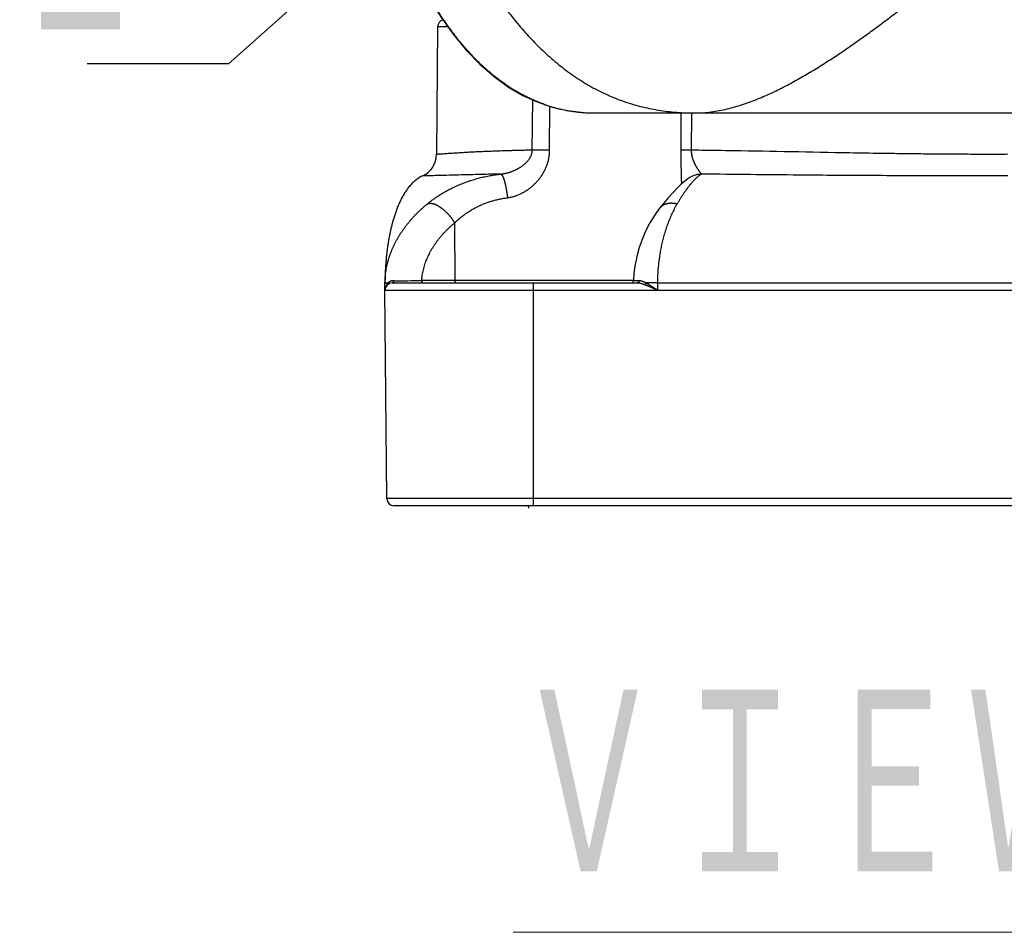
# Model space of a CAD drawing. Header units: millimetres. Extents: x 0 to 1071, y 0 to 742.
# Tile 7 of 133: x 313 to 354, y 157 to 196. Entities that reach past the tile are written whole.
import ezdxf

# ---------------------------------------------------------------- set-up
doc = ezdxf.new("R2010")
doc.units = ezdxf.units.MM
doc.header["$LTSCALE"] = 0.454724
doc.layers.add('NoLayerName_001', color=7, linetype='Continuous')
doc.styles.get("Standard").update_dxf_attribs({"font": 'txt', "bigfont": 'extfont2'})
doc.dimstyles.get("Standard").update_dxf_attribs({"dimtxt": 2.5, "dimasz": 2.5, "dimexe": 1, "dimexo": 1, "dimtad": 1, "dimdec": 3, "dimzin": 0, "dimdsep": 46, "dimtxsty": 'Standard', "dimcen": 2.5, "dimadec": 3, "dimazin": 0, "dimtfac": 0.75, "dimtdec": 3, "dimtmove": 0, "dimatfit": 3, "dimfxl": 1, "dimarcsym": 0})

msp = doc.modelspace()

# ---------------------------------------------------------------- linework, layer by layer
at = {"layer": 'NoLayerName_001', "color": 7, "linetype": 'Continuous', "lineweight": 25}
for p, q in [((330.236749, 195.575544), (330.18946, 190.156827)), ((336.928404, 191.912882), (371.943701, 191.912882)), ((341.167324, 191.912882), (367.70478, 191.912882)), ((340.937433, 189.168049), (340.935957, 189.167114)), ((339.657058, 187.86537), (339.656639, 187.864826)), ((328.00272, 184.389549), (328.00272, 184.694549)), ((328.30772, 184.694549), (338.703849, 184.694549)), ((328.00272, 184.389549), (380.869384, 184.389549)), ((328.079933, 175.541888), (328.00272, 184.389549)), ((380.487183, 175.23955), (328.384921, 175.23955))]:
    msp.add_line(p, q, dxfattribs=at)
at = {"layer": 'NoLayerName_001', "color": 8, "linetype": 'Continuous', "lineweight": 25}
for p, q in [((330.668027, 195.575544), (330.236749, 195.575544)), ((334.255196, 190.332401), (334.271302, 192.468185)), ((334.990771, 190.328852), (335.003003, 192.194774)), ((340.558966, 191.912882), (340.551768, 190.328864)), ((341.005931, 191.912882), (340.998945, 190.332413)), ((330.95779, 187.249535), (330.964658, 184.795684)), ((328.105586, 184.696412), (328.130327, 184.696599)), ((338.548792, 184.795684), (329.56501, 184.795684)), ((334.30708, 175.23955), (334.30708, 184.694549)), ((339.563845, 184.694549), (339.070712, 184.696599)), ((339.563845, 184.694549), (339.561956, 184.389549)), ((339.563845, 184.694549), (369.308259, 184.694549)), ((380.792171, 175.541888), (328.079933, 175.541888))]:
    msp.add_line(p, q, dxfattribs=at)
at = {"layer": 'NoLayerName_001', "color": 7, "linetype": 'Continuous', "lineweight": 25}
for points in [[(329.883874, 196.79462), (330.371753, 195.995378), (330.891651, 195.258657), (331.446308, 194.58294), (332.029261, 193.978244), (332.631454, 193.454846), (333.24534, 193.014275), (333.851538, 192.66115), (334.465464, 192.378929), (335.093434, 192.163793), (335.749052, 192.013368), (336.454193, 191.928619), (336.92839, 191.912888)], [(340.937433, 189.168049), (340.853474, 189.111621), (340.712632, 189.004117), (340.564708, 188.876471), (340.403597, 188.723205), (340.226236, 188.539953), (340.032474, 188.324488), (339.822427, 188.074311), (339.656645, 187.864821)], [(339.657058, 187.86537), (339.466777, 187.601302), (339.248466, 187.247179), (339.065235, 186.892301), (338.914544, 186.541751), (338.794851, 186.203436), (338.701175, 185.873884), (338.630555, 185.550891), (338.581346, 185.230153), (338.553075, 184.902324), (338.548778, 184.79343)]]:
    msp.add_lwpolyline(points, dxfattribs=at)
for centre, radius, start, end in [((330.541737, 195.572882), 0.305, 105.0442016, 179.499962), ((329.172824, 190.1657), 1.016675, 295.0459478, 359.4999647), ((328.30772, 184.389549), 0.305, 90, 180), ((331.120918, 184.694125), 3.118182, 179.83538, 179.9922007), ((338.447165, 184.796216), 0.101665, 270.0000414, 358.4302422), ((328.384921, 175.54455), 0.305, 180.5, 270)]:
    msp.add_arc(centre, radius, start, end, dxfattribs=at)
at = {"layer": 'NoLayerName_001', "color": 8, "linetype": 'Continuous', "lineweight": 25}
for centre, radius, start, end in [((336.841425, 198.173843), 6.254448, 250.562753, 251.7990476), ((336.847353, 198.1929), 6.274403, 251.8019822, 254.7769131), ((336.856036, 198.224983), 6.307639, 254.7773316, 259.1577281), ((336.869991, 198.298615), 6.382582, 259.1590257, 260.6430132), ((336.900396, 198.501031), 6.58725, 260.6683197, 265.7549995), ((336.915983, 198.696081), 6.782918, 265.745654, 266.6499986), ((336.92692, 198.909362), 6.996474, 266.6626453, 270.012146), ((334.074242, 76.590962), 113.741583, 89.53830585, 89.90884667), ((341.459782, 188.340819), 0.978347, 91.6822261, 122.2700418), ((328.384797, 184.419706), 0.376056, 129.534885, 132.5818983), ((328.377537, 184.429267), 0.364062, 112.6522134, 129.6114886), ((328.441413, 379.670257), 194.877813, 269.97973955, 270.33034402), ((328.449321, 184.389542), 0.4466, 176.5969352, 179.9990901), ((328.446398, 184.389742), 0.44367, 165.1652466, 176.6002561), ((328.437876, 184.391777), 0.434912, 160.8177899, 165.1370385), ((335.300435, 175.843346), 1.374115, 206.1176119, 211.3148622)]:
    msp.add_arc(centre, radius, start, end, dxfattribs=at)
for points, knots in [([(328.604597, 207.398927), (328.632642, 207.271291), (328.687939, 207.015829), (328.775663, 206.633686), (328.866354, 206.252215), (328.9606, 205.871589), (329.058345, 205.491837), (329.159706, 205.113027), (329.264755, 204.735218), (329.373571, 204.358472), (329.486237, 203.982855), (329.602864, 203.608449), (329.723558, 203.235338), (329.848425, 202.863608), (329.977572, 202.493345), (330.111105, 202.124633), (330.249133, 201.757559), (330.391749, 201.392216), (330.539115, 201.028742), (330.691422, 200.667304), (330.848852, 200.308072), (331.011587, 199.95122), (331.179809, 199.596919), (331.353703, 199.245341), (331.533436, 198.896672), (331.719197, 198.551137), (331.911183, 198.209003), (332.109583, 197.870548), (332.314584, 197.53605), (332.526374, 197.205787), (332.745142, 196.880042), (332.971038, 196.559119), (333.204314, 196.243458), (333.445227, 195.933572), (333.69402, 195.629985), (333.950927, 195.333211), (334.21622, 195.04381), (334.49, 194.762206), (334.772804, 194.489512), (335.063364, 194.224856), (335.265863, 194.058624), (335.366009, 193.974236)], [0, 0, 0, 0, 0.392044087, 0.784122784, 1.176224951, 1.568341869, 1.960467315, 2.352597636, 2.744731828, 3.1368716, 3.529017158, 3.921161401, 4.31329959, 4.705431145, 5.097559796, 5.489693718, 5.881845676, 6.274030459, 6.666238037, 7.058447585, 7.450647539, 7.842836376, 8.235023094, 8.627227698, 9.019479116, 9.411771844, 9.804074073, 10.196368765, 10.58865591, 10.980953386, 11.373297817, 11.765732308, 12.158218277, 12.550699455, 12.943156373, 13.335609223, 13.728120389, 14.120795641, 14.513663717, 14.906584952, 15.29946548, 15.29946548, 15.29946548, 15.29946548]), ([(341.167324, 191.912882), (341.280967, 191.916844), (341.508737, 191.919243), (341.848825, 191.956078), (342.186764, 192.009754), (342.521468, 192.081678), (342.8523, 192.168519), (343.178894, 192.268964), (343.501253, 192.381587), (343.819533, 192.505052), (344.133902, 192.638018), (344.444616, 192.779184), (344.751784, 192.927824), (345.055575, 193.083256), (345.356181, 193.244796), (345.653788, 193.411776), (345.948632, 193.583509), (346.240868, 193.759552), (346.530637, 193.939572), (346.818108, 194.123222), (347.103446, 194.310162), (347.38682, 194.50005), (347.668408, 194.692556), (347.948312, 194.887483), (348.226646, 195.084642), (348.503524, 195.283841), (348.779061, 195.484891), (349.053374, 195.687603), (349.32658, 195.891793), (349.598757, 196.097342), (349.869986, 196.304135), (350.140352, 196.512054), (350.409936, 196.720985), (350.678822, 196.93081), (350.947095, 197.141414), (351.214813, 197.352718), (351.482031, 197.564653), (351.837728, 197.847982), (352.281382, 198.203363), (353.078263, 198.845168), (353.696813, 199.345896), (354.138953, 199.703165)], [0, 0, 0, 0, 0.341137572, 0.682805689, 1.025018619, 1.36740029, 1.709341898, 2.05084719, 2.392196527, 2.733525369, 3.074836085, 3.416060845, 3.757252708, 4.098468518, 4.439719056, 4.780973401, 5.122171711, 5.463313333, 5.804432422, 6.145548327, 6.486666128, 6.827777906, 7.168871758, 7.50995594, 7.851039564, 8.192126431, 8.533215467, 8.874301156, 9.215377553, 9.556448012, 9.897516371, 10.238584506, 10.579652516, 10.920718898, 11.261781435, 11.602841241, 11.943900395, 12.284960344, 12.967085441, 13.649218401, 15.354550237, 15.354550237, 15.354550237, 15.354550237]), ([(334.760106, 192.275858), (334.694509, 192.300227), (334.562668, 192.347427), (334.368408, 192.427599), (334.176324, 192.513116), (333.986933, 192.604767), (333.800282, 192.702045), (333.616541, 192.804789), (333.435846, 192.912746), (333.258328, 193.025703), (333.084064, 193.143448), (332.913075, 193.265769), (332.745363, 193.39247), (332.580929, 193.523356), (332.419774, 193.658234), (332.261899, 193.796908), (332.107302, 193.939186), (331.955971, 194.084888), (331.807868, 194.233839), (331.662943, 194.385878), (331.521139, 194.540848), (331.382401, 194.698589), (331.246675, 194.858943), (331.113905, 195.021752), (330.98403, 195.186862), (330.856998, 195.354141), (330.732772, 195.523489), (330.611315, 195.694812), (330.492555, 195.867996), (330.376555, 196.043008), (330.262873, 196.219504), (330.189583, 196.338723), (330.15263, 196.398131)], [0, 0, 0, 0, 0.209932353, 0.42002647, 0.6302738, 0.840650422, 1.051118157, 1.261625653, 1.472109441, 1.682497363, 1.892771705, 2.102973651, 2.313135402, 2.523277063, 2.733407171, 2.943523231, 3.153612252, 3.363659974, 3.573685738, 3.78371257, 3.993754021, 4.20381457, 4.413890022, 4.623967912, 4.834028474, 5.044062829, 5.254078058, 5.464077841, 5.674061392, 5.884023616, 6.093955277, 6.303843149, 6.303843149, 6.303843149, 6.303843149]), ([(335.366009, 193.974236), (335.469163, 193.893584), (335.673251, 193.729373), (335.992759, 193.500458), (336.320344, 193.283111), (336.657383, 193.080157), (337.002939, 192.891679), (337.356435, 192.718418), (337.717139, 192.560975), (338.084352, 192.420007), (338.45736, 192.296118), (338.835517, 192.190053), (339.218013, 192.101854), (339.603997, 192.031023), (339.992698, 191.976993), (340.383333, 191.939828), (340.775074, 191.916483), (341.036627, 191.915278), (341.167324, 191.912882)], [0, 0, 0, 0, 0.392822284, 0.785651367, 1.178641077, 1.571970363, 1.96553156, 2.359132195, 2.752610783, 3.145843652, 3.538751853, 3.931314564, 4.323654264, 4.715931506, 5.108230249, 5.50056897, 5.892891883, 6.285049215, 6.285049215, 6.285049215, 6.285049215]), ([(334.255196, 190.332401), (334.181205, 190.330879), (334.03322, 190.327934), (333.811255, 190.322926), (333.601631, 190.317824), (333.404347, 190.312624), (333.219402, 190.307404), (333.046798, 190.302184), (332.886532, 190.297022), (332.738603, 190.291983), (332.590685, 190.286656), (332.442778, 190.281023), (332.294884, 190.275072), (332.159327, 190.269313), (332.036104, 190.263827), (331.925213, 190.258687), (331.814331, 190.253334), (331.703461, 190.247757), (331.592602, 190.241953), (331.481756, 190.235919), (331.370923, 190.229651), (331.260103, 190.223149), (331.149297, 190.216412), (331.038506, 190.209444), (330.927729, 190.202248), (330.792352, 190.193192), (330.62008, 190.181284), (330.472438, 190.170808), (330.373987, 190.164143), (330.337063, 190.161741), (330.300129, 190.159381), (330.263186, 190.157499), (330.226297, 190.154932), (330.201712, 190.156466), (330.18946, 190.156827)], [0, 0, 0, 0, 0.222020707, 0.444041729, 0.666062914, 0.85108073, 1.036098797, 1.221116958, 1.369131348, 1.517145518, 1.665159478, 1.813173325, 1.961187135, 2.109200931, 2.220211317, 2.331221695, 2.442232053, 2.553242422, 2.664252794, 2.775263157, 2.886273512, 2.997283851, 3.108294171, 3.219304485, 3.330314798, 3.441325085, 3.626342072, 3.848362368, 3.885366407, 3.922369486, 3.959371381, 3.996380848, 4.033379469, 4.070152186, 4.070152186, 4.070152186, 4.070152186]), ([(332.915699, 189.318796), (332.93063, 189.320489), (332.960533, 189.323585), (333.00519, 189.329969), (333.049711, 189.337361), (333.094052, 189.345921), (333.138194, 189.355572), (333.182111, 189.3663), (333.22578, 189.378074), (333.269175, 189.390868), (333.312273, 189.404655), (333.35505, 189.419407), (333.397484, 189.435096), (333.439546, 189.451721), (333.481209, 189.469283), (333.522446, 189.487784), (333.563229, 189.507225), (333.603531, 189.527608), (333.643324, 189.548933), (333.682582, 189.571203), (333.721277, 189.594418), (333.759381, 189.61858), (333.796864, 189.643688), (333.833667, 189.669774), (333.869729, 189.69687), (333.904985, 189.725009), (333.93937, 189.75422), (333.972808, 189.784524), (334.005193, 189.815965), (334.036405, 189.848574), (334.066325, 189.882386), (334.09483, 189.917424), (334.121779, 189.953701), (334.146947, 189.991252), (334.170099, 190.030092), (334.190985, 190.070233), (334.20939, 190.111664), (334.224915, 190.154327), (334.237905, 190.197909), (334.243449, 190.227701), (334.246608, 190.242496)], [0, 0, 0, 0, 0.045077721, 0.090178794, 0.135306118, 0.180460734, 0.225641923, 0.270847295, 0.316072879, 0.36131322, 0.406561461, 0.451809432, 0.497048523, 0.542274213, 0.587484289, 0.632677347, 0.677852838, 0.72301112, 0.768153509, 0.813282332, 0.858400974, 0.90351393, 0.948624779, 0.993730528, 1.038830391, 1.083928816, 1.129035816, 1.174159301, 1.219287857, 1.26441489, 1.309545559, 1.354697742, 1.399882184, 1.44507128, 1.490256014, 1.535460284, 1.580744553, 1.626152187, 1.671594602, 1.716978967, 1.716978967, 1.716978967, 1.716978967]), ([(333.201525, 188.314267), (333.225519, 188.31798), (333.273674, 188.324673), (333.345226, 188.339169), (333.416318, 188.35621), (333.486769, 188.376181), (333.556488, 188.39885), (333.625362, 188.424149), (333.69328, 188.451967), (333.760134, 188.482203), (333.825813, 188.514756), (333.890215, 188.549526), (333.953261, 188.586432), (334.014911, 188.625397), (334.07515, 188.666357), (334.133967, 188.709251), (334.19135, 188.754018), (334.247285, 188.800594), (334.301723, 188.848953), (334.354615, 188.899064), (334.405907, 188.950894), (334.455547, 189.004412), (334.503474, 189.059572), (334.549619, 189.116316), (334.593909, 189.174576), (334.636265, 189.234284), (334.676609, 189.29537), (334.714865, 189.357766), (334.750956, 189.421402), (334.784803, 189.486209), (334.816329, 189.552119), (334.845457, 189.619062), (334.872111, 189.686972), (334.896229, 189.755779), (334.917753, 189.825415), (334.936616, 189.895814), (334.952787, 189.966902), (334.966084, 190.0386), (334.976932, 190.110745), (334.981389, 190.159172), (334.983964, 190.183343)], [0, 0, 0, 0, 0.072838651, 0.145808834, 0.218907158, 0.292120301, 0.365425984, 0.43879393, 0.512186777, 0.585560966, 0.658867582, 0.732053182, 0.805082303, 0.877986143, 0.95080587, 1.023578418, 1.096336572, 1.169106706, 1.241905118, 1.314747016, 1.387648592, 1.460627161, 1.533692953, 1.606827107, 1.680005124, 1.753204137, 1.82640332, 1.899584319, 1.972731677, 2.045833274, 2.118880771, 2.191870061, 2.264803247, 2.337692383, 2.410554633, 2.483411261, 2.556287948, 2.629203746, 2.702137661, 2.775059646, 2.775059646, 2.775059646, 2.775059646]), ([(334.246608, 190.242496), (334.248641, 190.257446), (334.253894, 190.287187), (334.254377, 190.317383), (334.255212, 190.332401)], [0, 0, 0, 0, 0.04526476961, 0.09038743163, 0.09038743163, 0.09038743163, 0.09038743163]), ([(334.983964, 190.183343), (334.985582, 190.207583), (334.989785, 190.255995), (334.99012, 190.304589), (334.990771, 190.328852)], [0, 0, 0, 0, 0.0728817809, 0.1456976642, 0.1456976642, 0.1456976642, 0.1456976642]), ([(340.551768, 190.328864), (340.551719, 190.309682), (340.55157, 190.271318), (340.55166, 190.213771), (340.551925, 190.156225), (340.552388, 190.098679), (340.553031, 190.041134), (340.553845, 189.98359), (340.55482, 189.926048), (340.555944, 189.868507), (340.557209, 189.81097), (340.558603, 189.753435), (340.560621, 189.676726), (340.563412, 189.580851), (340.568371, 189.427471), (340.572971, 189.293274), (340.576425, 189.178232), (340.578012, 189.120704), (340.579388, 189.063171), (340.580465, 189.005633), (340.581245, 188.94809), (340.581336, 188.909726), (340.581434, 188.890544)], [0, 0, 0, 0, 0.057546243, 0.115092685, 0.172639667, 0.23018742, 0.287736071, 0.345285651, 0.402836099, 0.460387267, 0.517938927, 0.575490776, 0.633042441, 0.748143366, 0.863238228, 1.093421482, 1.15097009, 1.208520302, 1.266070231, 1.323618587, 1.381165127, 1.438710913, 1.438710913, 1.438710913, 1.438710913]), ([(340.998944, 190.332413), (340.959193, 190.332353), (340.884659, 190.332277), (340.795219, 190.332022), (340.735592, 190.331717), (340.700812, 190.331454), (340.656095, 190.330997), (340.616345, 190.330513), (340.581564, 190.330034), (340.566657, 190.329692), (340.556736, 190.329111), (340.551774, 190.328864)], [0, 0, 0, 0, 0.1192524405, 0.2236018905, 0.2683222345, 0.2981339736, 0.32794395, 0.402481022, 0.417392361, 0.4323000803, 0.4472049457, 0.4472049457, 0.4472049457, 0.4472049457]), ([(340.998944, 190.332413), (340.999061, 190.324922), (340.999187, 190.309933), (341.000035, 190.28746), (341.001271, 190.264997), (341.002962, 190.242555), (341.005082, 190.220143), (341.007633, 190.197771), (341.010607, 190.175449), (341.013999, 190.153187), (341.017803, 190.130994), (341.022016, 190.10888), (341.026631, 190.086852), (341.03164, 190.064917), (341.037031, 190.043077), (341.042795, 190.021336), (341.048922, 189.999696), (341.055402, 189.97816), (341.062226, 189.956731), (341.069382, 189.935413), (341.076862, 189.914207), (341.084655, 189.893117), (341.092753, 189.872144), (341.101147, 189.851287), (341.109826, 189.830549), (341.118783, 189.809928), (341.128009, 189.789427), (341.137493, 189.769044), (341.147229, 189.748781), (341.157206, 189.728637), (341.167419, 189.708613), (341.177861, 189.688708), (341.188525, 189.668923), (341.199404, 189.649255), (341.210492, 189.629706), (341.221782, 189.610275), (341.23327, 189.59096), (341.244949, 189.57176), (341.256821, 189.552679), (341.268856, 189.533697), (341.277053, 189.521153), (341.28113, 189.514867)], [0, 0, 0, 0, 0.0224763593, 0.0449632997, 0.067459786, 0.0899644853, 0.1124757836, 0.1349918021, 0.1575104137, 0.1800292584, 0.2025457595, 0.2250571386, 0.2475611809, 0.27005914, 0.2925529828, 0.3150442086, 0.3375338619, 0.3600225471, 0.3825104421, 0.4049973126, 0.4274825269, 0.4499654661, 0.4724469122, 0.494927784, 0.5174086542, 0.5398897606, 0.5623710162, 0.5848520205, 0.6073320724, 0.6298106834, 0.652288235, 0.6747650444, 0.6972412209, 0.7197166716, 0.7421911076, 0.7646640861, 0.7871359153, 0.8096077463, 0.8320806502, 0.854555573, 0.877033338, 0.877033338, 0.877033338, 0.877033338]), ([(354.434958, 190.156817), (354.285654, 190.156447), (353.987046, 190.15551), (353.389824, 190.155202), (352.643296, 190.156629), (351.747474, 190.161483), (350.851674, 190.169286), (349.955907, 190.179953), (348.910882, 190.195095), (346.522355, 190.235817), (343.984707, 190.288102), (341.7454, 190.322446), (341.148235, 190.330389), (340.998945, 190.332413)], [0, 0, 0, 0, 0.447913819, 0.895829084, 1.791662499, 2.687497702, 3.583330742, 4.479159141, 5.374986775, 6.718729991, 11.645775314, 12.989515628, 13.437428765, 13.437428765, 13.437428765, 13.437428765]), ([(332.915702, 189.318766), (332.805278, 189.31657), (332.570624, 189.312052), (332.21176, 189.304176), (331.811505, 189.294719), (331.190448, 189.278905), (330.638439, 189.263217), (330.19678, 189.252731), (330.058754, 189.249748), (329.948329, 189.247603), (329.851703, 189.245959), (329.782681, 189.244994), (329.727461, 189.244347), (329.686046, 189.244017), (329.64463, 189.243629), (329.617029, 189.244376), (329.603228, 189.244624)], [0, 0, 0, 0, 0.331337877, 0.704093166, 1.076848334, 1.532437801, 2.567868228, 2.733537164, 2.857788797, 2.982040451, 3.064875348, 3.147708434, 3.189126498, 3.230546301, 3.271959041, 3.31336851, 3.31336851, 3.31336851, 3.31336851]), ([(329.793837, 188.046759), (329.82352, 188.070406), (329.882544, 188.118158), (329.973213, 188.187103), (330.065121, 188.254429), (330.15845, 188.319822), (330.253089, 188.383329), (330.349006, 188.444903), (330.446148, 188.504523), (330.54447, 188.562159), (330.643925, 188.617794), (330.744467, 188.671419), (330.846053, 188.723024), (330.948639, 188.772597), (331.052181, 188.82013), (331.156636, 188.865613), (331.261961, 188.909035), (331.368113, 188.95039), (331.475044, 188.989686), (331.58271, 189.026933), (331.691065, 189.062139), (331.800065, 189.095313), (331.909663, 189.126464), (332.019815, 189.155602), (332.130477, 189.182733), (332.241604, 189.207882), (332.353151, 189.231083), (332.465075, 189.252365), (332.577329, 189.271779), (332.68988, 189.289284), (332.80265, 189.30519), (332.878043, 189.314062), (332.915707, 189.318713)], [0, 0, 0, 0, 0.113852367, 0.227745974, 0.341672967, 0.455625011, 0.569593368, 0.683568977, 0.79754254, 0.911505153, 1.025455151, 1.139395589, 1.253328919, 1.367256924, 1.481180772, 1.595101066, 1.709017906, 1.822932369, 1.936848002, 2.050767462, 2.164692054, 2.278621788, 2.392555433, 2.506490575, 2.620423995, 2.734355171, 2.848284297, 2.962209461, 3.076126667, 3.190029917, 3.303911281, 3.417760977, 3.417760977, 3.417760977, 3.417760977]), ([(332.915699, 189.318796), (332.923601, 189.314931), (332.941182, 189.309114), (332.958721, 189.287675), (332.974619, 189.266183), (332.987634, 189.242956), (332.999443, 189.219303), (333.010459, 189.195152), (333.020737, 189.170601), (333.030374, 189.145758), (333.039462, 189.120723), (333.048059, 189.095545), (333.056216, 189.070247), (333.063989, 189.044843), (333.071435, 189.019346), (333.078614, 188.993772), (333.085543, 188.968126), (333.092231, 188.94241), (333.098688, 188.916631), (333.104923, 188.890791), (333.110945, 188.864897), (333.116766, 188.838951), (333.122394, 188.812959), (333.127839, 188.786925), (333.133111, 188.760853), (333.138219, 188.734749), (333.143174, 188.708616), (333.147985, 188.682458), (333.15266, 188.656279), (333.157198, 188.630079), (333.161602, 188.603859), (333.165872, 188.577619), (333.17001, 188.55136), (333.174018, 188.525083), (333.177896, 188.498788), (333.181646, 188.472476), (333.185271, 188.446147), (333.188767, 188.419801), (333.192154, 188.393441), (333.194292, 188.375854), (333.195377, 188.367062)], [0, 0, 0, 0, 0.026388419, 0.053929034, 0.080689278, 0.107079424, 0.133502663, 0.16004989, 0.186681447, 0.213343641, 0.239979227, 0.266577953, 0.293153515, 0.319716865, 0.346276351, 0.372837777, 0.399403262, 0.425973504, 0.452548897, 0.479129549, 0.505715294, 0.532305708, 0.558900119, 0.585497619, 0.612097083, 0.638697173, 0.665296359, 0.691892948, 0.718486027, 0.745075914, 0.771662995, 0.79824764, 0.824830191, 0.851410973, 0.877990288, 0.904568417, 0.931145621, 0.95772214, 0.984298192, 1.010873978, 1.010873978, 1.010873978, 1.010873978]), ([(341.431061, 189.318744), (341.423898, 189.314449), (341.409471, 189.30602), (341.388421, 189.292403), (341.367702, 189.278275), (341.347358, 189.263581), (341.327349, 189.248405), (341.307659, 189.232794), (341.288266, 189.216803), (341.269149, 189.200486), (341.25028, 189.183898), (341.231648, 189.167066), (341.213246, 189.150002), (341.195067, 189.132716), (341.1771, 189.115219), (341.159337, 189.097524), (341.141768, 189.07964), (341.124386, 189.061578), (341.107179, 189.043351), (341.090145, 189.024964), (341.073251, 189.006449), (341.062132, 188.993977), (341.056555, 188.987757)], [0, 0, 0, 0, 0.0250572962, 0.0501178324, 0.0751917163, 0.1002842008, 0.125396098, 0.1505241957, 0.175661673, 0.2007985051, 0.225922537, 0.2510299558, 0.2761242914, 0.3012087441, 0.3262859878, 0.3513581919, 0.3764270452, 0.401493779, 0.4265591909, 0.4516236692, 0.4766872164, 0.501749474, 0.501749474, 0.501749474, 0.501749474]), ([(341.28113, 189.514867), (341.285266, 189.508618), (341.293495, 189.496091), (341.306098, 189.477476), (341.318872, 189.458982), (341.331854, 189.440641), (341.345046, 189.422463), (341.358465, 189.404457), (341.372125, 189.386625), (341.386035, 189.368951), (341.400215, 189.351482), (341.414609, 189.334138), (341.425707, 189.324019), (341.43106, 189.318789)], [0, 0, 0, 0, 0.0224809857, 0.0449624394, 0.0674402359, 0.0899107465, 0.1123708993, 0.134821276, 0.157277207, 0.1797585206, 0.2022843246, 0.2248062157, 0.2472573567, 0.2472573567, 0.2472573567, 0.2472573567]), ([(354.436052, 189.244624), (353.56903, 189.244522), (352.181793, 189.243128), (350.274346, 189.246628), (348.713716, 189.252121), (347.153105, 189.261327), (344.725527, 189.281213), (342.818215, 189.304059), (341.431061, 189.318765)], [0, 0, 0, 0, 2.601067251, 4.161708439, 5.722346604, 7.282982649, 8.843619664, 13.005316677, 13.005316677, 13.005316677, 13.005316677]), ([(341.056555, 188.987757), (341.043915, 188.973313), (341.018462, 188.944572), (340.981307, 188.900567), (340.944721, 188.856081), (340.908781, 188.811057), (340.873422, 188.765562), (340.838615, 188.719631), (340.804322, 188.673306), (340.77051, 188.626628), (340.73714, 188.579638), (340.704178, 188.532371), (340.671617, 188.484838), (340.639443, 188.437051), (340.607647, 188.389018), (340.576216, 188.340751), (340.545139, 188.292259), (340.514404, 188.243551), (340.483998, 188.19464), (340.45392, 188.145529), (340.424115, 188.096254), (340.40453, 188.063234), (340.394702, 188.046746)], [0, 0, 0, 0, 0.057582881, 0.115169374, 0.172764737, 0.230371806, 0.287991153, 0.34562124, 0.403258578, 0.460897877, 0.518532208, 0.57615604, 0.633770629, 0.691378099, 0.748980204, 0.806578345, 0.864173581, 0.921766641, 0.979357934, 1.036947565, 1.094535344, 1.152120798, 1.152120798, 1.152120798, 1.152120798]), ([(329.793837, 188.046759), (329.802861, 188.051123), (329.82056, 188.060819), (329.849632, 188.06972), (329.87941, 188.075703), (329.909664, 188.078477), (329.939927, 188.078507), (329.970016, 188.076074), (329.99984, 188.07154), (330.02933, 188.06524), (330.058455, 188.057512), (330.087183, 188.048494), (330.115504, 188.0383), (330.143423, 188.027048), (330.170941, 188.014851), (330.19807, 188.001828), (330.224816, 187.98806), (330.251183, 187.973591), (330.277178, 187.958469), (330.302812, 187.94274), (330.328094, 187.92645), (330.353034, 187.909646), (330.377644, 187.89237), (330.401927, 187.874642), (330.425886, 187.856482), (330.449527, 187.83791), (330.472856, 187.818946), (330.495876, 187.799609), (330.518594, 187.779918), (330.541016, 187.759893), (330.563141, 187.739542), (330.58497, 187.718875), (330.606503, 187.697902), (330.627742, 187.676629), (330.648686, 187.655068), (330.669338, 187.633225), (330.689696, 187.611111), (330.709764, 187.588733), (330.729525, 187.566086), (330.749026, 187.543213), (330.761731, 187.527718), (330.768121, 187.520001)], [0, 0, 0, 0, 0.030069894, 0.060331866, 0.090747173, 0.121108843, 0.151298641, 0.181434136, 0.21158105, 0.24173627, 0.271855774, 0.301948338, 0.332037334, 0.362132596, 0.392231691, 0.422321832, 0.452397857, 0.482468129, 0.512538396, 0.542611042, 0.572685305, 0.602757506, 0.632823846, 0.662886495, 0.692948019, 0.723009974, 0.753072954, 0.783136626, 0.813199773, 0.843260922, 0.873320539, 0.903379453, 0.933438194, 0.963497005, 0.993555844, 1.023614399, 1.0536721, 1.083728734, 1.11378482, 1.143840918, 1.173897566, 1.173897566, 1.173897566, 1.173897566]), ([(330.95779, 187.249535), (330.978218, 187.268768), (331.018793, 187.307554), (331.081407, 187.363868), (331.145058, 187.419037), (331.209909, 187.472822), (331.275884, 187.525239), (331.342974, 187.576232), (331.411147, 187.625768), (331.480383, 187.673805), (331.550649, 187.720314), (331.621913, 187.765269), (331.694145, 187.808643), (331.767312, 187.850411), (331.841383, 187.890546), (331.916326, 187.929023), (331.992111, 187.965812), (332.068702, 188.000896), (332.146054, 188.034275), (332.224127, 188.065945), (332.302876, 188.095906), (332.382259, 188.124155), (332.462234, 188.15069), (332.542759, 188.17551), (332.623792, 188.198611), (332.705289, 188.220015), (332.787202, 188.239755), (332.869489, 188.257855), (332.952103, 188.274362), (333.035008, 188.289245), (333.118126, 188.302767), (333.173747, 188.310311), (333.201525, 188.314267)], [0, 0, 0, 0, 0.084172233, 0.168377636, 0.252608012, 0.336855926, 0.421114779, 0.505378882, 0.58964353, 0.673905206, 0.75816244, 0.84241477, 0.926662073, 1.01090461, 1.095143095, 1.179378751, 1.263613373, 1.347849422, 1.432089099, 1.516333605, 1.60058317, 1.684837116, 1.769093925, 1.8533513, 1.937606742, 2.021860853, 2.106114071, 2.190364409, 2.274607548, 2.358836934, 2.443043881, 2.527217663, 2.527217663, 2.527217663, 2.527217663]), ([(333.195377, 188.367062), (333.196421, 188.358265), (333.198548, 188.340676), (333.200516, 188.323068), (333.20152, 188.314267)], [0, 0, 0, 0, 0.02657569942, 0.05315147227, 0.05315147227, 0.05315147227, 0.05315147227]), ([(340.394701, 188.046757), (340.375397, 188.013138), (340.33613, 187.946254), (340.281132, 187.843703), (340.22835, 187.739964), (340.178129, 187.634916), (340.130269, 187.528753), (340.084717, 187.42158), (340.04137, 187.313519), (340.000173, 187.20465), (339.961078, 187.09503), (339.924033, 186.984712), (339.888986, 186.873749), (339.855884, 186.762192), (339.824676, 186.650093), (339.795305, 186.537503), (339.767738, 186.424463), (339.741963, 186.311001), (339.717964, 186.197146), (339.695727, 186.082929), (339.675235, 185.968377), (339.656474, 185.853518), (339.639429, 185.738383), (339.624081, 185.623), (339.610431, 185.507399), (339.598494, 185.391608), (339.58828, 185.275658), (339.579807, 185.159578), (339.573067, 185.043398), (339.568148, 184.927148), (339.56478, 184.81086), (339.564281, 184.733314), (339.563814, 184.694549)], [0, 0, 0, 0, 0.116303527, 0.232647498, 0.349036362, 0.465464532, 0.581916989, 0.69836988, 0.814793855, 0.931185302, 1.047557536, 1.163920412, 1.280280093, 1.396639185, 1.512996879, 1.62934937, 1.745696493, 1.862043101, 1.978393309, 2.094750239, 2.211116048, 2.327491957, 2.443878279, 2.560274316, 2.676676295, 2.793078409, 2.909475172, 3.025861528, 3.142232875, 3.258585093, 3.374914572, 3.491218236, 3.491218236, 3.491218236, 3.491218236]), ([(340.394701, 188.046757), (340.386038, 188.048813), (340.36874, 188.053077), (340.342579, 188.058575), (340.316294, 188.063511), (340.289879, 188.067769), (340.263358, 188.071349), (340.236745, 188.074222), (340.21006, 188.076367), (340.183319, 188.077761), (340.156541, 188.07838), (340.129753, 188.078199), (340.102984, 188.077186), (340.076266, 188.075309), (340.049634, 188.072538), (340.023119, 188.068841), (339.996755, 188.064187), (339.970575, 188.058545), (339.94462, 188.051886), (339.918942, 188.044184), (339.893603, 188.035417), (339.868666, 188.025561), (339.844197, 188.014594), (339.820262, 188.002493), (339.796924, 187.989236), (339.774264, 187.974803), (339.752352, 187.959218), (339.73127, 187.942522), (339.711088, 187.924769), (339.691941, 187.905962), (339.673726, 187.886297), (339.662712, 187.872254), (339.657072, 187.865358)], [0, 0, 0, 0, 0.0267101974, 0.0534406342, 0.0801851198, 0.1069388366, 0.1336984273, 0.1604620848, 0.1872296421, 0.2140026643, 0.2407841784, 0.2675714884, 0.2943570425, 0.3211359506, 0.3479065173, 0.3746704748, 0.4014332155, 0.4282040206, 0.4549939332, 0.4817979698, 0.5086053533, 0.5354103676, 0.5622129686, 0.5890193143, 0.6158422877, 0.6426993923, 0.6695840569, 0.696472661, 0.7233435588, 0.7501783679, 0.7769629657, 0.8036885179, 0.8036885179, 0.8036885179, 0.8036885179]), ([(329.56501, 184.795684), (329.567702, 184.834054), (329.571692, 184.910971), (329.58609, 185.025747), (329.605204, 185.140021), (329.62971, 185.253575), (329.659109, 185.366258), (329.69322, 185.477905), (329.731775, 185.588353), (329.774531, 185.697438), (329.821239, 185.804996), (329.87165, 185.910865), (329.925517, 186.014879), (329.982591, 186.116876), (330.042639, 186.216716), (330.105482, 186.314325), (330.171016, 186.409701), (330.239167, 186.502901), (330.309866, 186.593991), (330.383045, 186.683035), (330.458631, 186.770092), (330.536526, 186.855202), (330.616658, 186.938328), (330.698907, 187.019437), (330.783245, 187.098375), (330.869278, 187.175427), (330.928445, 187.224662), (330.95779, 187.249535)], [0, 0, 0, 0, 0.115393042, 0.230962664, 0.346785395, 0.462904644, 0.579333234, 0.696055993, 0.8130323, 0.930198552, 1.047470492, 1.164745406, 1.281904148, 1.398813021, 1.515325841, 1.631365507, 1.747030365, 1.862437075, 1.977694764, 2.092904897, 2.208161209, 2.323529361, 2.438990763, 2.554504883, 2.670028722, 2.785517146, 2.900923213, 2.900923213, 2.900923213, 2.900923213]), ([(330.768121, 187.520001), (330.774409, 187.512201), (330.787061, 187.49666), (330.80559, 187.472988), (330.823847, 187.449105), (330.841783, 187.424976), (330.859402, 187.400614), (330.876692, 187.376017), (330.893642, 187.351187), (330.910247, 187.326128), (330.92648, 187.300832), (330.942393, 187.275337), (330.952631, 187.258117), (330.957797, 187.249536)], [0, 0, 0, 0, 0.0300577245, 0.0601170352, 0.0901784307, 0.1202423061, 0.1503077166, 0.1803728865, 0.2104362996, 0.2404967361, 0.2705532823, 0.3006053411, 0.330652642, 0.330652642, 0.330652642, 0.330652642]), ([(328.00272, 184.694549), (328.00354, 184.694599), (328.005141, 184.694755), (328.007431, 184.694658), (328.009563, 184.695141), (328.011721, 184.695273), (328.014007, 184.695313), (328.016364, 184.695286), (328.018724, 184.695278), (328.021048, 184.695308), (328.024086, 184.695379), (328.027104, 184.695478), (328.03012, 184.695558), (328.032393, 184.695606), (328.034676, 184.695646), (328.047639, 184.695829), (328.065177, 184.696045), (328.088051, 184.696269), (328.099487, 184.69636), (328.105586, 184.696412)], [0, 0, 0, 0, 0.0024623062, 0.004825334, 0.0068295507, 0.0089847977, 0.0112999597, 0.013687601, 0.0160577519, 0.0183771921, 0.0206599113, 0.0251753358, 0.027437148, 0.0297111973, 0.0319949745, 0.0342857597, 0.0686038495, 0.0846128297, 0.1029119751, 0.1029119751, 0.1029119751, 0.1029119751]), ([(328.130327, 184.696599), (328.129329, 184.695639), (328.127325, 184.693726), (328.124364, 184.690809), (328.121432, 184.687864), (328.118532, 184.684886), (328.115663, 184.681877), (328.112827, 184.678836), (328.110023, 184.675765), (328.107251, 184.672663), (328.104513, 184.669531), (328.101807, 184.666369), (328.099134, 184.66318), (328.096495, 184.659962), (328.09389, 184.656717), (328.09132, 184.653444), (328.088783, 184.650146), (328.086281, 184.646822), (328.083815, 184.643472), (328.081384, 184.640098), (328.078985, 184.636702), (328.077419, 184.634415), (328.076633, 184.633275)], [0, 0, 0, 0, 0.00415558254, 0.0083111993, 0.01246709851, 0.0166235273, 0.02078073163, 0.02493890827, 0.02909800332, 0.03325787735, 0.03741838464, 0.04157937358, 0.04574068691, 0.04990216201, 0.05406363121, 0.05822492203, 0.06238585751, 0.06654625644, 0.07070593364, 0.07486470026, 0.07902236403, 0.08317872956, 0.08317872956, 0.08317872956, 0.08317872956]), ([(328.130324, 184.696598), (328.13057, 184.69524), (328.131102, 184.692527), (328.131663, 184.68841), (328.132074, 184.684267), (328.132304, 184.680102), (328.132351, 184.675926), (328.132207, 184.671751), (328.131866, 184.667585), (328.131319, 184.66344), (328.13056, 184.659324), (328.129581, 184.655249), (328.128375, 184.651227), (328.126943, 184.647272), (328.12529, 184.6434), (328.123423, 184.639626), (328.121347, 184.63597), (328.119067, 184.632447), (328.116592, 184.629073), (328.113918, 184.625875), (328.111082, 184.622835), (328.10901, 184.621004), (328.107998, 184.620067)], [0, 0, 0, 0, 0.00413966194, 0.008293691, 0.01245789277, 0.01662874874, 0.02080351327, 0.0249803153, 0.02915826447, 0.03333756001, 0.03751960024, 0.04170708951, 0.0459038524, 0.05010956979, 0.05431943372, 0.05852858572, 0.06273249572, 0.06692718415, 0.07110945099, 0.07527711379, 0.07942925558, 0.08356648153, 0.08356648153, 0.08356648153, 0.08356648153]), ([(328.3725, 184.792457), (328.370193, 184.792433), (328.365579, 184.792418), (328.358661, 184.792195), (328.351747, 184.791852), (328.344839, 184.791366), (328.337937, 184.790743), (328.331044, 184.789981), (328.324163, 184.789079), (328.317296, 184.788041), (328.310448, 184.786866), (328.303622, 184.785556), (328.29682, 184.784112), (328.290048, 184.782535), (328.283307, 184.780826), (328.276602, 184.778986), (328.269937, 184.777017), (328.263314, 184.774919), (328.256737, 184.772695), (328.250211, 184.770341), (328.243731, 184.767877), (328.239463, 184.766111), (328.237324, 184.765244)], [0, 0, 0, 0, 0.0069201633, 0.0138405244, 0.0207623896, 0.0276870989, 0.0346160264, 0.0415504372, 0.0484902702, 0.055434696, 0.0623828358, 0.0693337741, 0.0762865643, 0.0832402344, 0.090193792, 0.0971462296, 0.1040965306, 0.1110436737, 0.117986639, 0.1249244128, 0.1318559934, 0.1387803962, 0.1387803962, 0.1387803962, 0.1387803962]), ([(328.3725, 184.792457), (328.372447, 184.791037), (328.37237, 184.788195), (328.372085, 184.783939), (328.371699, 184.779688), (328.37119, 184.775448), (328.370564, 184.771221), (328.369818, 184.767013), (328.36895, 184.762827), (328.36796, 184.758667), (328.366846, 184.754537), (328.365608, 184.750442), (328.364239, 184.746389), (328.362735, 184.742386), (328.36109, 184.73844), (328.359299, 184.734559), (328.357357, 184.73075), (328.355258, 184.727023), (328.352997, 184.723384), (328.350572, 184.719844), (328.347975, 184.716425), (328.345198, 184.71315), (328.342235, 184.710046), (328.339079, 184.707139), (328.335724, 184.704454), (328.332165, 184.70202), (328.328407, 184.699868), (328.324477, 184.698028), (328.320408, 184.696527), (328.316235, 184.695424), (328.311997, 184.694677), (328.30914, 184.694629), (328.30772, 184.694549)], [0, 0, 0, 0, 0.0042616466, 0.0085269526, 0.0127951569, 0.0170656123, 0.0213377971, 0.025611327, 0.0298859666, 0.034161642, 0.0384384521, 0.0427162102, 0.0469935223, 0.0512693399, 0.0555433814, 0.059816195, 0.0640892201, 0.0683648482, 0.0726464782, 0.0769368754, 0.0812309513, 0.0855231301, 0.0898112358, 0.0940969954, 0.0983865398, 0.1026908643, 0.1070202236, 0.1113611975, 0.1156957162, 0.1200106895, 0.1242997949, 0.1285654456, 0.1285654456, 0.1285654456, 0.1285654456]), ([(329.56501, 184.795684), (329.565038, 184.793718), (329.565056, 184.789808), (329.565304, 184.783963), (329.565723, 184.778136), (329.566368, 184.772276), (329.567264, 184.766334), (329.568445, 184.760258), (329.569935, 184.754023), (329.571744, 184.747649), (329.573881, 184.741208), (329.576345, 184.734798), (329.579138, 184.728519), (329.582259, 184.722471), (329.585709, 184.71675), (329.589491, 184.711457), (329.593608, 184.706688), (329.598066, 184.702546), (329.602874, 184.699121), (329.608044, 184.696566), (329.61357, 184.69483), (329.617425, 184.694734), (329.619353, 184.694549)], [0, 0, 0, 0, 0.0058973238, 0.0117277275, 0.0175488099, 0.0234209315, 0.0294071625, 0.0355729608, 0.0419831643, 0.0486339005, 0.0554449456, 0.0623349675, 0.0692269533, 0.0760499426, 0.0827414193, 0.0892506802, 0.0955435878, 0.10160913, 0.107467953, 0.1131820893, 0.118863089, 0.1246734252, 0.1246734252, 0.1246734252, 0.1246734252]), ([(330.964658, 184.795684), (330.964686, 184.793718), (330.964704, 184.789808), (330.964952, 184.783963), (330.965371, 184.778136), (330.966016, 184.772276), (330.966912, 184.766334), (330.968093, 184.760258), (330.969583, 184.754023), (330.971392, 184.747649), (330.973529, 184.741208), (330.975994, 184.734798), (330.978786, 184.728519), (330.981907, 184.722471), (330.985357, 184.71675), (330.989139, 184.711457), (330.993256, 184.706688), (330.997714, 184.702546), (331.002522, 184.699121), (331.007692, 184.696566), (331.013219, 184.69483), (331.017073, 184.694734), (331.019001, 184.694549)], [0, 0, 0, 0, 0.0058973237, 0.0117277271, 0.0175488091, 0.0234209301, 0.0294071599, 0.0355729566, 0.0419831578, 0.0486338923, 0.0554449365, 0.0623349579, 0.0692269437, 0.0760499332, 0.08274141, 0.0892506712, 0.0955435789, 0.101609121, 0.1074679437, 0.1131820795, 0.1188630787, 0.1246734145, 0.1246734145, 0.1246734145, 0.1246734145]), ([(338.782129, 184.792455), (338.739052, 184.792512), (338.678026, 184.792549), (338.61341, 184.792719), (338.584689, 184.792874), (338.572727, 184.792918), (338.563165, 184.793048), (338.559566, 184.79317), (338.55598, 184.793046), (338.552385, 184.793268), (338.550009, 184.793371), (338.548807, 184.793429)], [0, 0, 0, 0, 0.1292305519, 0.1830789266, 0.1938482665, 0.2153943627, 0.2189658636, 0.2225348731, 0.2261952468, 0.229721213, 0.2333314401, 0.2333314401, 0.2333314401, 0.2333314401]), ([(338.782129, 184.792455), (338.782059, 184.790929), (338.781957, 184.787875), (338.781569, 184.783303), (338.781038, 184.778742), (338.780339, 184.7742), (338.779479, 184.769683), (338.778454, 184.765197), (338.777266, 184.760751), (338.775912, 184.75635), (338.774394, 184.752002), (338.77271, 184.747716), (338.770856, 184.743502), (338.76883, 184.73937), (338.766629, 184.735331), (338.764252, 184.731396), (338.761694, 184.727574), (338.758955, 184.723876), (338.756032, 184.720316), (338.752928, 184.716907), (338.749645, 184.713668), (338.746186, 184.710617), (338.742556, 184.707774), (338.738756, 184.705157), (338.734791, 184.702785), (338.730668, 184.700679), (338.726404, 184.698856), (338.722023, 184.697329), (338.717552, 184.69611), (338.713016, 184.695231), (338.708442, 184.694648), (338.705376, 184.694614), (338.703849, 184.694552)], [0, 0, 0, 0, 0.0045807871, 0.0091673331, 0.0137585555, 0.0183534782, 0.0229512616, 0.0275512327, 0.032152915, 0.0367560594, 0.0413605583, 0.0459651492, 0.0505681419, 0.0551685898, 0.0597663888, 0.0643623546, 0.0689582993, 0.0735571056, 0.0781620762, 0.082771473, 0.0873817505, 0.0919909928, 0.0965991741, 0.1012083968, 0.1058231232, 0.1104497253, 0.1150866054, 0.1197250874, 0.1243572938, 0.1289769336, 0.1335799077, 0.1381649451, 0.1381649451, 0.1381649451, 0.1381649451]), ([(339.021406, 184.620064), (339.016273, 184.621904), (339.006016, 184.625605), (338.990587, 184.63103), (338.975129, 184.636362), (338.959632, 184.641578), (338.944091, 184.646667), (338.928501, 184.651617), (338.912858, 184.656417), (338.897154, 184.661053), (338.881387, 184.665515), (338.86555, 184.669788), (338.849641, 184.673863), (338.833661, 184.677713), (338.817611, 184.681289), (338.801498, 184.684543), (338.785328, 184.687429), (338.769108, 184.689897), (338.752843, 184.691907), (338.736539, 184.693384), (338.720205, 184.694381), (338.7093, 184.694443), (338.703849, 184.694549)], [0, 0, 0, 0, 0.016358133, 0.0327121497, 0.0490635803, 0.0654142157, 0.0817661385, 0.0981217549, 0.114483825, 0.1308554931, 0.1472403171, 0.1636422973, 0.1800656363, 0.1965064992, 0.2129522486, 0.2293919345, 0.2458173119, 0.262223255, 0.2786081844, 0.2949745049, 0.3113290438, 0.3276834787, 0.3276834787, 0.3276834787, 0.3276834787]), ([(339.070723, 184.6966), (339.066178, 184.698906), (339.057102, 184.703539), (339.043425, 184.710354), (339.029702, 184.717067), (339.015919, 184.72365), (339.002068, 184.730093), (338.988137, 184.736378), (338.974119, 184.742492), (338.960003, 184.748421), (338.945779, 184.754148), (338.931439, 184.759659), (338.916976, 184.76494), (338.90239, 184.769967), (338.887682, 184.774671), (338.87286, 184.778981), (338.857935, 184.782828), (338.842916, 184.786138), (338.827813, 184.788849), (338.812637, 184.790853), (338.797399, 184.792215), (338.787208, 184.792307), (338.782117, 184.792455)], [0, 0, 0, 0, 0.0152883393, 0.0305686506, 0.0458437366, 0.0611168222, 0.0763916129, 0.091672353, 0.1069638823, 0.1222716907, 0.1376019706, 0.1529616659, 0.1683585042, 0.1837921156, 0.199239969, 0.2146796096, 0.2300937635, 0.2454713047, 0.2608082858, 0.2761090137, 0.2913871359, 0.3066666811, 0.3066666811, 0.3066666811, 0.3066666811]), ([(339.070723, 184.6966), (339.070179, 184.695177), (339.069113, 184.692322), (339.067382, 184.68809), (339.065574, 184.683889), (339.063678, 184.679721), (339.0617, 184.675583), (339.059641, 184.671472), (339.057502, 184.667393), (339.055278, 184.663351), (339.052969, 184.659352), (339.050572, 184.655402), (339.048087, 184.651508), (339.045511, 184.647677), (339.042842, 184.643915), (339.040079, 184.640228), (339.037221, 184.636623), (339.034264, 184.633105), (339.031208, 184.629682), (339.028048, 184.626363), (339.024798, 184.623136), (339.022528, 184.621097), (339.021406, 184.620064)], [0, 0, 0, 0, 0.00457208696, 0.00914231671, 0.01371433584, 0.01829161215, 0.02287743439, 0.02747453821, 0.03208180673, 0.03669612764, 0.04131462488, 0.04593470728, 0.05055409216, 0.05517083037, 0.05978333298, 0.06439039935, 0.06899124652, 0.07358553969, 0.07817342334, 0.08275555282, 0.08733312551, 0.09190791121, 0.09190791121, 0.09190791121, 0.09190791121]), ([(339.561956, 184.389549), (339.537828, 184.405586), (339.497641, 184.432352), (339.44931, 184.464311), (339.417035, 184.485534), (339.392792, 184.5014), (339.368508, 184.517206), (339.344176, 184.532944), (339.319791, 184.548606), (339.295348, 184.564185), (339.270835, 184.579659), (339.24624, 184.595002), (339.22155, 184.610191), (339.196754, 184.6252), (339.171838, 184.640002), (339.146792, 184.654576), (339.121597, 184.668884), (339.096268, 184.682951), (339.079217, 184.692024), (339.070712, 184.696599)], [0, 0, 0, 0, 0.0869135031, 0.1448538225, 0.1738249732, 0.2027975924, 0.231772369, 0.2607500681, 0.2897315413, 0.3187174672, 0.347706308, 0.3766956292, 0.405683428, 0.4346682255, 0.4636491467, 0.492626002, 0.5215993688, 0.550570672, 0.5795422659, 0.5795422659, 0.5795422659, 0.5795422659]), ([(328.076633, 184.633275), (328.075605, 184.631746), (328.073534, 184.628699), (328.070519, 184.624068), (328.067558, 184.619401), (328.064663, 184.614693), (328.061829, 184.609944), (328.059059, 184.605157), (328.056353, 184.600331), (328.05371, 184.595467), (328.051132, 184.590568), (328.048618, 184.585635), (328.046169, 184.580668), (328.043785, 184.57567), (328.041466, 184.57064), (328.039214, 184.565582), (328.037027, 184.560495), (328.034908, 184.555381), (328.032854, 184.550242), (328.03087, 184.545077), (328.028945, 184.539893), (328.027728, 184.536414), (328.027111, 184.534678)], [0, 0, 0, 0, 0.0055257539, 0.0110515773, 0.016577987, 0.0221054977, 0.0276346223, 0.0331657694, 0.0386988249, 0.0442334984, 0.0497694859, 0.0553064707, 0.0608441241, 0.0663821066, 0.0719200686, 0.0774576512, 0.0829944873, 0.0885302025, 0.0940644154, 0.0995967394, 0.1051267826, 0.1106541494, 0.1106541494, 0.1106541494, 0.1106541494]), ([(339.561955, 184.389549), (339.535191, 184.401683), (339.490601, 184.421942), (339.437028, 184.44611), (339.401278, 184.462146), (339.374443, 184.474125), (339.347582, 184.48605), (339.320692, 184.497911), (339.293768, 184.509702), (339.266807, 184.521415), (339.239803, 184.533032), (339.212749, 184.544532), (339.185638, 184.555897), (339.158465, 184.567106), (339.131221, 184.578138), (339.103902, 184.588977), (339.076498, 184.59959), (339.049016, 184.610002), (339.030602, 184.616689), (339.021406, 184.620064)], [0, 0, 0, 0, 0.0881586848, 0.1469299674, 0.1763162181, 0.2057033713, 0.2350918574, 0.2644821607, 0.2938748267, 0.3232702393, 0.3526673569, 0.3820647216, 0.4114611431, 0.4408557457, 0.470248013, 0.4996378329, 0.5290255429, 0.5584119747, 0.5877984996, 0.5877984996, 0.5877984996, 0.5877984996])]:
    msp.add_open_spline(points, degree=3, knots=knots, dxfattribs=at)
at = {"layer": 'NoLayerName_001', "color": 7, "linetype": 'Continuous', "lineweight": 25}
for points, knots in [([(329.603228, 189.244624), (329.576076, 189.230818), (329.521064, 189.204473), (329.442624, 189.157264), (329.36686, 189.105975), (329.29437, 189.050147), (329.225057, 188.990485), (329.158904, 188.927343), (329.095827, 188.861109), (329.03574, 188.792091), (328.978526, 188.720587), (328.924069, 188.646888), (328.87225, 188.571285), (328.822947, 188.494061), (328.776019, 188.415452), (328.731379, 188.3356), (328.688909, 188.254618), (328.648494, 188.17261), (328.610015, 188.089683), (328.573355, 188.00594), (328.538391, 187.921487), (328.505017, 187.836404), (328.473181, 187.750741), (328.442817, 187.664546), (328.413864, 187.577864), (328.386259, 187.490739), (328.359938, 187.403218), (328.334838, 187.315345), (328.310896, 187.227158), (328.288077, 187.138683), (328.266346, 187.049939), (328.245666, 186.960947), (328.226002, 186.871725), (328.207319, 186.782293), (328.18958, 186.692669), (328.172747, 186.602874), (328.156795, 186.51292), (328.141699, 186.42282), (328.127476, 186.332581), (328.113981, 186.242228), (328.105771, 186.181881), (328.101568, 186.151722)], [0, 0, 0, 0, 0.091379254, 0.182850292, 0.274329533, 0.365753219, 0.4571646, 0.548573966, 0.639988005, 0.731460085, 0.823015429, 0.914644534, 1.006306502, 1.097932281, 1.189461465, 1.280921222, 1.372346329, 1.463759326, 1.555171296, 1.646582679, 1.737984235, 1.829370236, 1.920750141, 2.012131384, 2.103517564, 2.194908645, 2.286301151, 2.377688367, 2.469063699, 2.560430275, 2.651792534, 2.743153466, 2.834514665, 2.925876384, 3.01723759, 3.108596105, 3.199951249, 3.291304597, 3.38265733, 3.474010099, 3.565363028, 3.565363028, 3.565363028, 3.565363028]), ([(328.00275, 184.703084), (328.003774, 184.746508), (328.004528, 184.833451), (328.013452, 184.963664), (328.026825, 185.0936), (328.045331, 185.223048), (328.068572, 185.351817), (328.096443, 185.47971), (328.128759, 185.606531), (328.165363, 185.732103), (328.206104, 185.856289), (328.250833, 185.979001), (328.299409, 186.100182), (328.351693, 186.219777), (328.407545, 186.337728), (328.466826, 186.453982), (328.529396, 186.568482), (328.59512, 186.681182), (328.66389, 186.792034), (328.735615, 186.900994), (328.810201, 187.008022), (328.887555, 187.11308), (328.967584, 187.216128), (329.050198, 187.317127), (329.135302, 187.416038), (329.222809, 187.512825), (329.312631, 187.607456), (329.404688, 187.699892), (329.498874, 187.790127), (329.595184, 187.878031), (329.693235, 187.963935), (329.760468, 188.018966), (329.793842, 188.046753)], [0, 0, 0, 0, 0.130307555, 0.260764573, 0.391371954, 0.522112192, 0.652950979, 0.783838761, 0.914712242, 1.045496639, 1.176158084, 1.306734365, 1.437259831, 1.567758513, 1.698244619, 1.828723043, 1.959189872, 2.089635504, 2.220066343, 2.350495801, 2.480932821, 2.611382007, 2.741843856, 2.87231499, 3.002788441, 3.13325753, 3.263718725, 3.394166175, 3.524591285, 3.654982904, 3.785327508, 3.915609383, 3.915609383, 3.915609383, 3.915609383]), ([(328.101568, 186.151722), (328.097629, 186.121527), (328.089561, 186.061161), (328.078599, 185.970468), (328.068295, 185.879701), (328.058769, 185.78885), (328.049984, 185.697925), (328.041944, 185.606931), (328.034643, 185.515874), (328.028078, 185.42476), (328.022244, 185.333595), (328.017137, 185.242385), (328.012764, 185.151135), (328.009149, 185.059854), (328.006298, 184.968547), (328.004266, 184.877223), (328.002937, 184.785889), (328.00286, 184.724995), (328.00272, 184.694549)], [0, 0, 0, 0, 0.091352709, 0.182704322, 0.2740538, 0.365401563, 0.456748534, 0.548095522, 0.639443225, 0.730792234, 0.822143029, 0.91349588, 1.004849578, 1.096202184, 1.187552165, 1.278898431, 1.370240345, 1.461577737, 1.461577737, 1.461577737, 1.461577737])]:
    msp.add_open_spline(points, degree=3, knots=knots, dxfattribs=at)

# ---------------------------------------------------------------- texts
at = {"layer": 'NoLayerName_001', "color": 3, "linetype": 'Continuous', "lineweight": 13, "insert": (318.233541, 194.624083), "char_height": 8.75, "attachment_point": 9, "line_spacing_factor": 0.771429}
msp.add_mtext('\\A1;\\W0.6667;１', dxfattribs=at)
at = {"layer": 'NoLayerName_001', "color": 3, "lineweight": 13, "insert": (333.436054, 158.879633), "char_height": 8.75, "attachment_point": 7}
msp.add_mtext('\\A1;\\W0.6667;\\LＶＩＥＷ\u3000Ｂ\\l', dxfattribs=at)

# ---------------------------------------------------------------- leaders
at = {"layer": 'NoLayerName_001', "color": 3, "linetype": 'Continuous', "lineweight": 13, "annotation_type": 0, "has_hookline": 1, "hookline_direction": 1, "text_width": 2.870144}
msp.add_leader([(347.265072, 217.016206), (321.358541, 193.999083), (318.858541, 193.999083)], dimstyle='Standard', override={"dimtxt": 8.75, "dimldrblk": 'DOT'}, dxfattribs=at)

doc.saveas('drawing.dxf')
